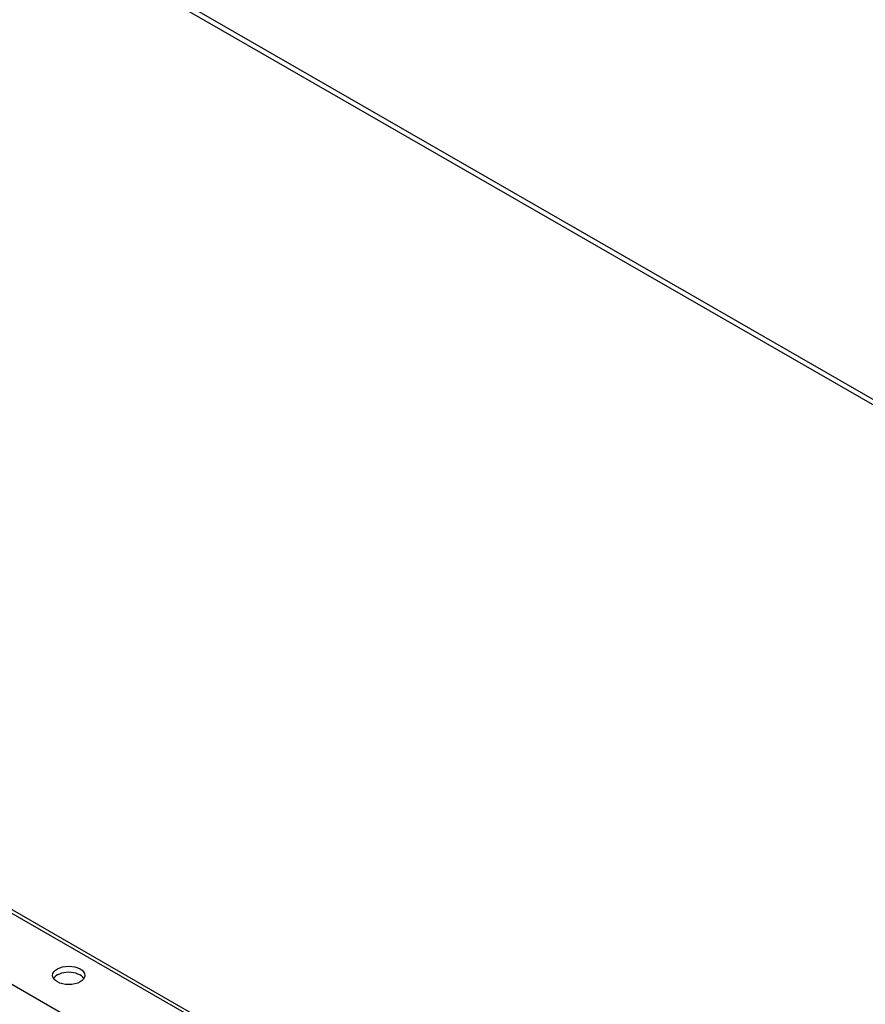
# Model space of a CAD drawing. Header units: inches. Extents: x 18 to 430, y 47 to 208.
# Tile 64 of 112: x 376 to 384, y 161 to 170. Entities that reach past the tile are written whole.
import ezdxf

# ---------------------------------------------------------------- set-up
doc = ezdxf.new("R2010")
doc.units = ezdxf.units.IN
doc.header["$MEASUREMENT"] = 0
doc.layers.add('Visible Edges(ANSI)', color=7, linetype='Continuous', lineweight=25)
doc.layers.add('Visible Tangent Edges(ANSI)', color=7, linetype='Continuous', lineweight=25)

msp = doc.modelspace()

# ---------------------------------------------------------------- linework, layer by layer
at = {"layer": 'Visible Edges(ANSI)'}
msp.add_line((362.6713, 169.8724), (390.5154, 153.8381), dxfattribs=at)
msp.add_ellipse((376.6338, 161.534), major_axis=(0.145, 0), ratio=0.575862, dxfattribs=at)
msp.add_ellipse((376.6338, 161.4784), major_axis=(0.145, 0), ratio=0.575862, start_param=0.339371, end_param=2.802222, dxfattribs=at)
at = {"layer": 'Visible Tangent Edges(ANSI)'}
for p, q in [((370.5435, 174.4212), (390.5154, 162.9202)), ((370.5216, 174.3833), (390.5154, 162.8696)), ((390.5154, 153.8048), (362.6487, 169.8521)), ((362.0928, 169.532), (390.5154, 153.1644))]:
    msp.add_line(p, q, dxfattribs=at)

doc.saveas('drawing.dxf')
